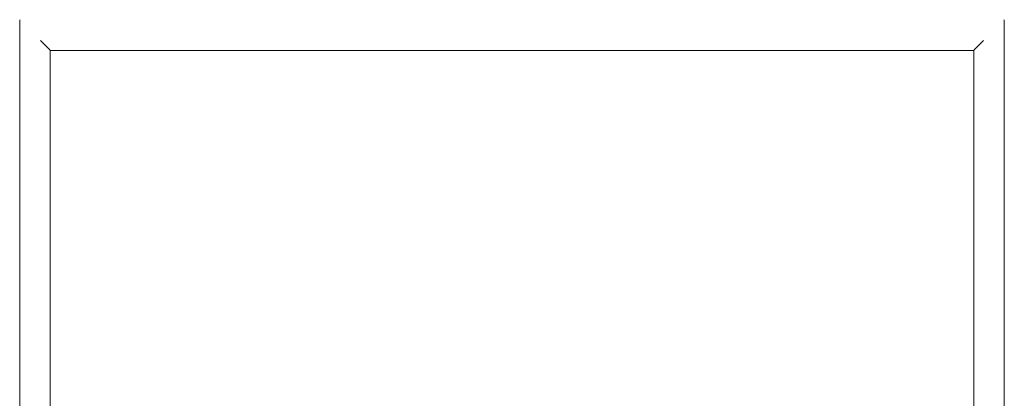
# Model space of a CAD drawing. Header units: millimetres. Extents: x -281 to 121694, y -16481 to 65128.
# Tile 78 of 256: x 14340 to 15240, y 28804 to 29150. Entities that reach past the tile are written whole.
import ezdxf

# ---------------------------------------------------------------- set-up
doc = ezdxf.new("R2010")
doc.units = ezdxf.units.MM
doc.layers.add('A--L$01A__Algemeen', color=7, linetype='Continuous', lineweight=5)
doc.layers.add('A--L82__LosseGebruikersInvent', color=1, linetype='Continuous', lineweight=5)

# ---------------------------------------------------------------- blocks, each defined once
blk = doc.blocks.new('NLRS_82_FU_UN_spoekbak_gen_kad - spoelbak dxbxh 900x900x957-V378-L_80_ 14')
at = {"layer": 'A--L$01A__Algemeen'}
for p, q in [((-450, 322.68), (-450, -577.32)), ((450, -577.32), (450, 322.68)), ((-429.27, 301.94), (-423.73, 296.41)), ((423.73, 296.41), (429.27, 301.94)), ((422, 294.68), (-422, 294.68)), ((-422, 294.68), (-422, -549.32)), ((-422, 294.68), (-422, -549.32)), ((-422, 294.68), (0, 294.68)), ((422, 294.68), (0, 294.68)), ((422, -549.32), (422, 294.68)), ((422, -549.32), (422, 294.68))]:
    blk.add_line(p, q, dxfattribs=at)
for points in [[(-431.04, 303.71), (-430.81, 303.49), (-430.38, 303.06), (-429.77, 302.45), (-429.43, 302.1), (-429.27, 301.94)], [(431.04, 303.71), (430.81, 303.49), (430.38, 303.06), (429.77, 302.45), (429.43, 302.1), (429.27, 301.94)], [(-423.73, 296.41), (-423.58, 296.26), (-423.24, 295.91), (-422.64, 295.32), (-422.22, 294.89), (-422, 294.68)], [(423.73, 296.41), (423.58, 296.26), (423.24, 295.91), (422.64, 295.32), (422.22, 294.89), (422, 294.68)]]:
    blk.add_open_spline(points, degree=3, dxfattribs=at)

msp = doc.modelspace()

# ---------------------------------------------------------------- block references
at = {"layer": 'A--L82__LosseGebruikersInvent'}
msp.add_blockref('NLRS_82_FU_UN_spoekbak_gen_kad - spoelbak dxbxh 900x900x957-V378-L_80_ 14', (14790, 28827.32), dxfattribs=at)

doc.saveas('drawing.dxf')
